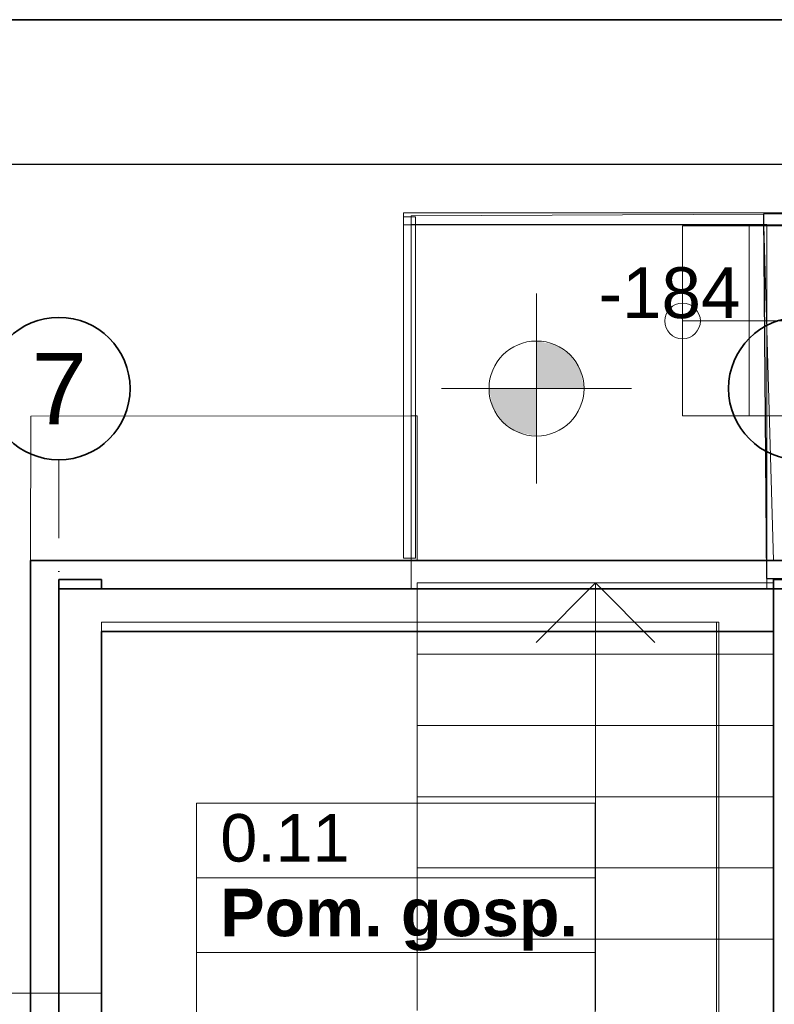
# Model space of a CAD drawing. Header units: millimetres. Extents: x -34676 to 172266, y 39940 to 476087.
# Tile 138 of 256: x 46773 to 49951, y 291436 to 295582. Entities that reach past the tile are written whole.
import ezdxf

# ---------------------------------------------------------------- set-up
doc = ezdxf.new("R2010")
doc.units = ezdxf.units.MM
doc.header["$MEASUREMENT"] = 0
doc.linetypes.add('Kropki i Kreski', pattern=[6.702778, 3.527778, -1.763889, 0, -1.411111])
doc.linetypes.add('thk_line_type', pattern=[945, 540, -405])
for name, color, linetype in [('#podkład', 252, 'Continuous'), ('- A - ocieplenie', 7, 'Continuous'), ('- strefy pomieszczeń', 7, 'Continuous'), ('_TABELA', 7, 'Continuous'), ('Konstrukcja - Siatka mod', 7, 'Continuous'), ('Konstrukcja - Stropy', 7, 'Continuous'), ('Konstrukcja - Ściany zewnętrzne', 7, 'Continuous'), ('Wymiarowanie - Poziomy', 7, 'Continuous'), ('z JAN', 7, 'Continuous')]:
    doc.layers.add(name, color=color, linetype=linetype)
doc.styles.add('STYL_AUTOMATYCZNY_1', font='arial.ttf')
doc.styles.add('STYL_AUTOMATYCZNY_2', font='arial.ttf')
doc.styles.add('STYL_AUTOMATYCZNY_4', font='arial.ttf')

# ---------------------------------------------------------------- blocks, each defined once
blk = doc.blocks.new('UHYGFFFF')
at = {"layer": 'Wymiarowanie - Poziomy', "linetype": 'Continuous', "lineweight": 13}
for points in [[(48559.1, 400169), (48759.1, 400169), (48743.9, 400245.5), (48700.5, 400310.4), (48635.6, 400353.7), (48559.1, 400369)], [(48559.1, 400169), (48359.1, 400169), (48374.3, 400092.4), (48417.7, 400027.5), (48482.6, 399984.2), (48559.1, 399969)]]:
    blk.add_hatch(color=252, dxfattribs=at).paths.add_polyline_path(points)
at = {"layer": '- A - ocieplenie', "color": 252, "linetype": 'Continuous', "lineweight": 35, "ltscale": 100, "flags": 128}
for points in [[(46427.6, 399445.2), (46427.6, 399325.2)], [(49797.1, 399445.2), (46427.6, 399445.2)], [(46427.6, 399325.2), (46427.6, 397222.6)], [(46547.6, 399325.2), (49797.1, 399325.2)], [(46547.6, 397222.6), (46547.6, 399325.2)]]:
    blk.add_lwpolyline(points, dxfattribs=at)
at = {"layer": '- strefy pomieszczeń', "color": 252, "linetype": 'Continuous', "lineweight": 13, "ltscale": 100}
for p, q in [((47127.6, 398422.8), (48805.8, 398422.8)), ((47127.6, 398108.6), (47127.6, 398422.8)), ((48805.8, 398422.8), (48805.8, 398108.6)), ((48805.8, 398108.6), (47127.6, 398108.6)), ((47127.6, 398108.6), (48805.8, 398108.6)), ((47127.6, 397794.3), (47127.6, 398108.6)), ((48805.8, 398108.6), (48805.8, 397794.3)), ((48805.8, 397794.3), (47127.6, 397794.3)), ((47127.6, 397794.3), (48805.8, 397794.3)), ((47127.6, 397480), (47127.6, 397794.3)), ((48805.8, 397794.3), (48805.8, 397480))]:
    blk.add_line(p, q, dxfattribs=at)
at = {"color": 252, "linetype": 'Continuous', "lineweight": 13, "ltscale": 100}
for p, q in [((49174.1, 400053.3), (49174.1, 400853.3)), ((49174.1, 400853.3), (49454.1, 400853.3)), ((49454.1, 400853.3), (49454.1, 400053.3)), ((49454.1, 400053.3), (49454.1, 400853.3)), ((49454.1, 400853.3), (49734.1, 400853.3)), ((49174.1, 400453.3), (49454.1, 400453.3)), ((49454.1, 400453.3), (50014.1, 400453.3)), ((49454.1, 400053.3), (49174.1, 400053.3)), ((49734.1, 400053.3), (49454.1, 400053.3))]:
    blk.add_line(p, q, dxfattribs=at)
at = {"color": 252, "linetype": 'thk_line_type', "lineweight": 13, "ltscale": 100}
for p, q in [((49557.1, 399350.1), (48057.1, 399350.1)), ((48057.1, 399350.1), (48057.1, 399050.1)), ((49557.1, 399050.1), (49557.1, 399350.1)), ((49557.1, 399050.1), (48057.1, 399050.1)), ((48057.1, 399050.1), (48057.1, 398750.1)), ((48057.1, 399050.1), (49557.1, 399050.1)), ((49557.1, 398750.1), (49557.1, 399050.1)), ((49557.1, 398750.1), (48057.1, 398750.1)), ((48057.1, 398750.1), (48057.1, 398450.1)), ((48057.1, 398750.1), (49557.1, 398750.1)), ((49557.1, 398450.1), (49557.1, 398750.1)), ((49557.1, 398450.1), (48057.1, 398450.1)), ((48057.1, 398450.1), (48057.1, 398150.1)), ((48057.1, 398450.1), (49557.1, 398450.1)), ((49557.1, 398150.1), (49557.1, 398450.1)), ((49557.1, 398150.1), (48057.1, 398150.1)), ((48057.1, 398150.1), (48057.1, 397850.1)), ((48057.1, 398150.1), (49557.1, 398150.1)), ((49557.1, 397850.1), (49557.1, 398150.1)), ((49557.1, 397850.1), (48057.1, 397850.1)), ((48057.1, 397850.1), (48057.1, 397550.1)), ((48057.1, 397850.1), (49557.1, 397850.1)), ((49557.1, 397550.1), (49557.1, 397850.1))]:
    blk.add_line(p, q, dxfattribs=at)
at = {"color": 252, "linetype": 'thk_line_type', "lineweight": 18, "ltscale": 100}
for p, q in [((48557.1, 399100.1), (48807.1, 399350.1)), ((48807.1, 399050.1), (48807.1, 399350.1)), ((48807.1, 399350.1), (49057.1, 399100.1)), ((48807.1, 397550.1), (48807.1, 399050.1))]:
    blk.add_line(p, q, dxfattribs=at)
at = {"color": 252, "linetype": 'Continuous', "lineweight": 13, "ltscale": 100}
for start, end in [(90, 270), (270, 90)]:
    blk.add_arc((49174.1, 400453.3), 75, start, end, dxfattribs=at)
at = {"layer": 'Konstrukcja - Siatka mod', "color": 252, "linetype": 'Kropki i Kreski', "lineweight": 13, "ltscale": 100}
for p, q in [((46547.6, 398868.6), (46547.6, 399868.6)), ((46547.6, 381903.8), (46547.6, 398868.6))]:
    blk.add_line(p, q, dxfattribs=at)
at = {"layer": 'Konstrukcja - Siatka mod', "color": 252, "linetype": 'Continuous', "lineweight": 35, "ltscale": 100}
for centre in [(46547.6, 400168.6), (49667.6, 400168.6)]:
    blk.add_circle(centre, 300, dxfattribs=at)
at = {"layer": 'Konstrukcja - Siatka mod', "color": 252, "linetype": 'Kropki i Kreski', "lineweight": 13, "ltscale": 100}
blk.add_point((46547.6, 398868.6), dxfattribs=at)
blk.add_point((46547.6, 398868.6), dxfattribs=at)
at = {"layer": 'Konstrukcja - Stropy', "color": 252, "linetype": 'Continuous', "lineweight": 13, "ltscale": 100, "flags": 128}
for points in [[(49528.4, 399325.2), (49528.4, 400860.1), (48030.8, 400860.1), (48030.8, 399325.2)], [(46547.6, 396062.6), (46547.6, 397622.6), (46727.6, 397622.6), (46727.6, 399185.5), (49327.2, 399185.5), (49327.2, 396062.6)], [(49317.6, 399185.2), (46727.6, 399185.2), (46727.6, 397402.6), (48127.6, 397402.6), (48127.6, 396062.6), (49317.6, 396062.6)], [(23047.8, 397622.6), (46547.6, 397622.6), (46547.6, 396062.6), (23047.8, 396062.6)]]:
    blk.add_lwpolyline(points, close=True, dxfattribs=at)
at = {"layer": 'Konstrukcja - Ściany zewnętrzne', "color": 252, "linetype": 'Continuous', "lineweight": 35, "ltscale": 100}
blk.add_line((49557.1, 399365.2), (49557.1, 396062.6), dxfattribs=at)
at = {"layer": 'Konstrukcja - Ściany zewnętrzne', "color": 252, "linetype": 'Continuous', "lineweight": 35, "ltscale": 100, "flags": 128}
for points in [[(46547.6, 399365.2), (46727.6, 399365.2)], [(46547.6, 399365.2), (46547.6, 397402.6)], [(46727.6, 399325.2), (46727.6, 399365.2)], [(49797.1, 399365.2), (49557.1, 399365.2)], [(49557.1, 399325.2), (46727.6, 399325.2)], [(49557.1, 399145.2), (49557.1, 399325.2)], [(46727.6, 399145.2), (49557.1, 399145.2)], [(46727.6, 397402.6), (46727.6, 399145.2)]]:
    blk.add_lwpolyline(points, dxfattribs=at)
at = {"layer": 'Wymiarowanie - Poziomy', "color": 252, "linetype": 'Continuous', "lineweight": 13, "ltscale": 100}
for p, q in [((48559.1, 399769), (48559.1, 400569)), ((48159.1, 400169), (48959.1, 400169))]:
    blk.add_line(p, q, dxfattribs=at)
blk.add_circle((48559.1, 400169), 200, dxfattribs=at)
at = {"layer": 'z JAN', "color": 252, "linetype": 'Continuous', "lineweight": 13, "ltscale": 100, "flags": 128}
for points in [[(51098.2, 400908.1), (51096.5, 400858.1), (47999.5, 400858.1), (47999.5, 400908.1)], [(49514.8, 400903.3), (48030.8, 400895.4), (48030.8, 400053.3), (48057.1, 400053.3), (48057.1, 399445.2), (49557.1, 399445.2)], [(48049.5, 399455.3), (47999.5, 399455.3), (47999.5, 400891.3), (48049.5, 400891.3)], [(46427.6, 399445.2), (48057.1, 399445.2), (48057.1, 400053.3), (46429.2, 400052.5)]]:
    blk.add_lwpolyline(points, close=True, dxfattribs=at)
at = {"layer": 'z JAN', "color": 252, "linetype": 'Continuous', "lineweight": 25, "ltscale": 100, "flags": 128}
blk.add_lwpolyline([(49528.2, 399368.3), (50028.2, 399368.3), (50002.6, 400905.8), (49514.8, 400903.3), (49516.4, 400724.5)], close=True, dxfattribs=at)
at = {"layer": '- strefy pomieszczeń', "color": 252, "linetype": 'Continuous', "lineweight": 13, "char_height": 200, "attachment_point": 1}
for s, insert, style in [('\\A1;{\\pql;\\pt0,100;\\fArial|b0|i0|c238|p0;\\W1.000000;0.11\\fArial|b0|i0|c238|p0;\\W1.000000;\\A1{\\H.66x;\\S^  ;}\\fArial|b0|i0|c238|p0;\\W1.000000;\\fArial|b0|i0|c238|p0;\\W1.000000;\\A1{\\H.66x;\\S^  ;}}', (47227.6, 398377.1), 'STYL_AUTOMATYCZNY_1'), ('\\A1;{\\pql;\\pt0,100;\\fArial|b1|i0|c238|p0;\\W1.000000;Pom. gosp.\\fArial|b1|i0|c238|p0;\\W1.000000;\\A1{\\H.66x;\\S^  ;}\\fArial|b1|i0|c238|p0;\\W1.000000;\\fArial|b1|i0|c238|p0;\\W1.000000;\\A1{\\H.66x;\\S^  ;}}', (47227.6, 398062.8), 'STYL_AUTOMATYCZNY_2')]:
    blk.add_mtext(s, dxfattribs=dict(at, insert=insert, style=style))
at = {"layer": 'Konstrukcja - Siatka mod', "color": 252, "linetype": 'Continuous', "lineweight": 13, "insert": (46433.2, 400318.6), "char_height": 300, "attachment_point": 1, "style": 'STYL_AUTOMATYCZNY_1'}
blk.add_mtext('\\A1;{\\pql;\\pt0;\\fArial|b0|i0|c238|p0;\\W1.000000;7}', dxfattribs=at)
at = {"layer": 'Wymiarowanie - Poziomy', "color": 252, "linetype": 'Continuous', "lineweight": 13, "insert": (48819.6, 400462.3), "char_height": 213.999, "width": 587.4, "attachment_point": 7, "style": 'STYL_AUTOMATYCZNY_4'}
blk.add_mtext('\\A1;{\\pql;\\fArial|b0|i0|c238|p0;\\W1.000000;-184}', dxfattribs=at)

msp = doc.modelspace()

# ---------------------------------------------------------------- linework, layer by layer
at = {"layer": '_TABELA', "color": 7}
msp.add_lwpolyline([(14725.1, 295582), (56725.1, 295582), (14725.1, 295582), (14725.1, 265882), (56725.1, 265882), (56725.1, 295582)], dxfattribs=at)
msp.add_lwpolyline([(56125.1, 294972), (17225.1, 294972), (17225.1, 266492), (56125.1, 266492)], close=True, dxfattribs=at)

# ---------------------------------------------------------------- block references
at = {"layer": '#podkład'}
msp.add_blockref('UHYGFFFF', (390.9, -106139.9), dxfattribs=at)

doc.saveas('drawing.dxf')
